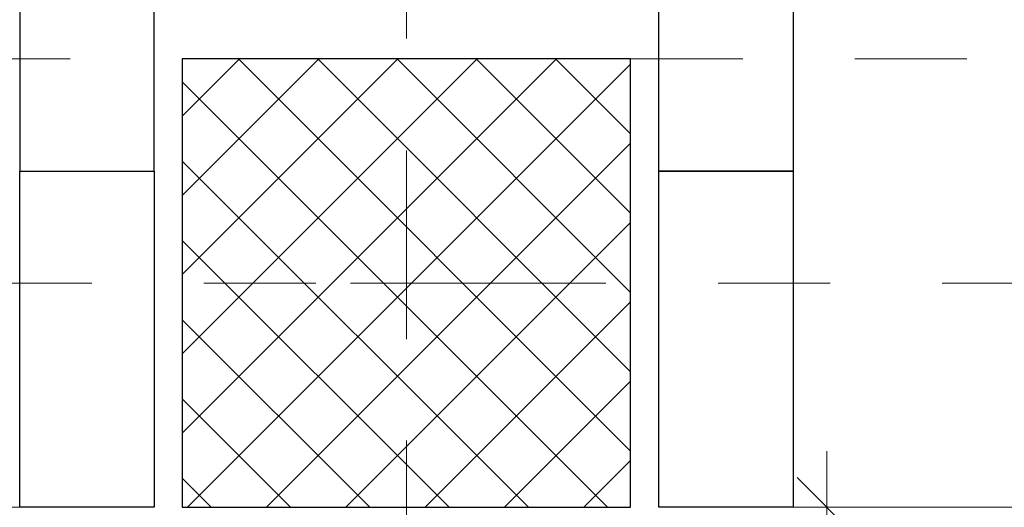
# Model space of a CAD drawing. Header units: metres. Extents: x -180 to 4, y -49 to 6.
# Tile 252 of 256: x -152.966 to -152.088, y -0.647 to -0.212. Entities that reach past the tile are written whole.
import ezdxf

# ---------------------------------------------------------------- set-up
doc = ezdxf.new("R2010")
doc.units = ezdxf.units.M
doc.header["$LTSCALE"] = 0.05
doc.header["$PDMODE"] = 1
doc.header["$PDSIZE"] = -2
for name, pattern in [('Linienart-20', [2.116531, 1.058062, -1.058469]), ('Linienart-34', [4.233, 2.116, -2.117]), ('Linienart-53', [5.291531, 3.175, -1.058062, 0.352704, -0.705764])]:
    doc.linetypes.add(name, pattern=pattern)
doc.layers.get('0').update_dxf_attribs({"lineweight": 25})
for name, color, linetype, lineweight, true_color in [('30 -33 Aussenwände- 3 Aussenstützen', 7, 'Continuous', 50, 0x0000dd), ('30 -33 Aussenwände- 7 Fassade_ Elemente', 7, 'Continuous', 9, 0x00aacc), ('30 -35 Decken- 1 Konstruktion-Träger- Stahlbeton', 7, 'Continuous', 13, 0x33aa00), ('70 -73 Bauteildarst.- 3 verdeckt 0.35', 4, 'Linienart-34', 35, 0x00ffff), ('70 -76 Bemaßung- 2 Allgemein', 7, 'Continuous', 5, 0x6666cc), ('CW-Unsichtbar', 7, 'Continuous', 9, 0x599559)]:
    doc.layers.add(name, color=color, linetype=linetype, lineweight=lineweight, true_color=true_color)
doc.layers.add('70 -71 Achsen- 1 Gebäudeachsen', color=7, linetype='Linienart-53', lineweight=18)
doc.layers.add('Keine', color=7, linetype='Continuous', lineweight=9)
doc.styles.add('Arial', font='arial.ttf')
doc.dimstyles.new('k+k 1_50', dxfattribs={"dimtxt": 0.100689, "dimasz": 0.05302, "dimexe": 0.05, "dimexo": 0.15, "dimgap": 0.01, "dimtad": 1, "dimdec": 3, "dimtxsty": 'Arial', "dimblk": 'VW_SLASH', "dimblk1": 'VW_SLASH', "dimblk2": 'VW_SLASH', "dimcen": 0, "dimdle": 0.05, "dimadec": 3, "dimazin": 0, "dimtfac": 0.75, "dimtdec": 3, "dimtix": 1, "dimtmove": 0, "dimatfit": 0, "dimldrblk": 'VW_SLASH-1', "dimfxl": 0.125, "dimfxlon": 1, "dimfrac": 2, "dimtolj": 1, "dimarcsym": 0})
doc.dimstyles.new('k+k_klein', dxfattribs={"dimtxt": 0.100689, "dimasz": 0.05302, "dimexe": 0.05, "dimexo": 0.15, "dimgap": 0.005, "dimtad": 1, "dimdec": 3, "dimtxsty": 'Arial', "dimblk": 'VW_SLASH-2', "dimblk1": 'VW_SLASH-2', "dimblk2": 'VW_SLASH-2', "dimcen": 0, "dimdle": 0.025, "dimadec": 3, "dimazin": 0, "dimtfac": 0.75, "dimtdec": 3, "dimtix": 1, "dimtmove": 0, "dimatfit": 0, "dimldrblk": 'VW_FILLEDARROW', "dimfxl": 0.1, "dimfxlon": 1, "dimfrac": 2, "dimtolj": 1, "dimarcsym": 0})

# ---------------------------------------------------------------- blocks, each defined once
blk = doc.blocks.new('Gruppe-3349')
at = {"color": 255, "linetype": 'Continuous', "lineweight": 9, "transparency": 33554687}
blk.add_wipeout([(-0.55, 0.035), (-0.55, -0.225), (0.55, -0.225), (0.55, 0.035)], dxfattribs=at).dxf.layer = '30 -33 Aussenwände- 7 Fassade_ Elemente'
at = {"layer": '30 -33 Aussenwände- 7 Fassade_ Elemente', "color": 7, "linetype": 'Continuous', "lineweight": 9, "transparency": 33554687, "flags": 128}
blk.add_lwpolyline([(-0.55, 0.035), (-0.55, -0.225), (0.55, -0.225), (0.55, 0.035)], dxfattribs=at)
blk = doc.blocks.new('Gruppe-3354')
at = {"layer": '30 -33 Aussenwände- 7 Fassade_ Elemente', "color": 7, "transparency": 33554687}
blk.add_blockref('Gruppe-3349', (0, 0), dxfattribs=at)
blk = doc.blocks.new('Fenster (2D)-132')
at = {"layer": 'CW-Unsichtbar', "linetype": 'Continuous', "lineweight": 5, "transparency": 33554687}
blk.add_point((-0.55, 0), dxfattribs=at)
at = {"layer": '30 -33 Aussenwände- 7 Fassade_ Elemente', "color": 0, "flags": 1}
for tag in ['instanceID', 'IFC_UUID']:
    blk.add_attdef(tag, (-152.26433, -0.44204), '', height=0.00018, dxfattribs=at)
at = {"layer": '30 -33 Aussenwände- 7 Fassade_ Elemente', "color": 7, "transparency": 33554687}
blk.add_blockref('Gruppe-3354', (0, 0), dxfattribs=at)
blk = doc.blocks.new('Gruppe-3424')
at = {"layer": '30 -33 Aussenwände- 7 Fassade_ Elemente'}
blk.add_blockref('Fenster (2D)-132', (-151.71433, -0.21704), dxfattribs=at)
at = {"color": 255}
blk.add_wipeout([(-152.621, 0.14996), (-145.021, 0.14996), (-145.021, -0.64704), (-152.621, -0.64704)], dxfattribs=at).dxf.layer = '30 -33 Aussenwände- 7 Fassade_ Elemente'
at = {"layer": '30 -33 Aussenwände- 7 Fassade_ Elemente'}
for p, q in [((-152.621, -0.39704), (-152.621, -0.49704)), ((-152.571, -0.44704), (-152.671, -0.44704))]:
    blk.add_line(p, q, dxfattribs=at)
at = {"color": 255}
blk.add_wipeout([(-152.396, -0.09204), (-152.396, -0.64704), (-145.246, -0.64704), (-145.246, -0.09204), (-145.091, -0.09204), (-145.091, 0.14996), (-152.551, 0.14996), (-152.551, -0.09204)], dxfattribs=at).dxf.layer = '30 -33 Aussenwände- 7 Fassade_ Elemente'
at = {"layer": '30 -33 Aussenwände- 7 Fassade_ Elemente', "flags": 128}
blk.add_lwpolyline([(-152.396, -0.09204), (-152.396, -0.64704), (-145.246, -0.64704), (-145.246, -0.09204), (-145.091, -0.09204), (-145.091, 0.14996), (-152.551, 0.14996), (-152.551, -0.09204)], close=True, dxfattribs=at)
at = {"color": 255, "lineweight": 25}
blk.add_wipeout([(-152.396, -0.34704), (-152.276, -0.34704), (-152.276, -0.64704), (-152.396, -0.64704)], dxfattribs=at).dxf.layer = '30 -33 Aussenwände- 7 Fassade_ Elemente'
at = {"layer": '30 -33 Aussenwände- 7 Fassade_ Elemente', "lineweight": 25, "flags": 128}
blk.add_lwpolyline([(-152.396, -0.34704), (-152.276, -0.34704), (-152.276, -0.64704), (-152.396, -0.64704)], close=True, dxfattribs=at)
at = {"color": 255, "lineweight": 25}
blk.add_wipeout([(-152.231, -0.05704), (-152.231, -0.09204), (-152.276, -0.09204), (-152.276, -0.34704), (-152.396, -0.34704), (-152.396, -0.05704)], dxfattribs=at).dxf.layer = '30 -33 Aussenwände- 7 Fassade_ Elemente'
at = {"layer": '30 -33 Aussenwände- 7 Fassade_ Elemente', "lineweight": 25, "flags": 128}
blk.add_lwpolyline([(-152.231, -0.05704), (-152.231, -0.09204), (-152.276, -0.09204), (-152.276, -0.34704), (-152.396, -0.34704), (-152.396, -0.05704)], close=True, dxfattribs=at)
blk = doc.blocks.new('Gruppe-3548')
at = {"color": 255}
blk.add_wipeout([(-152.621, 0.14996), (-160.221, 0.14996), (-160.221, -0.64704), (-152.621, -0.64704)], dxfattribs=at).dxf.layer = '30 -33 Aussenwände- 7 Fassade_ Elemente'
at = {"layer": '30 -33 Aussenwände- 7 Fassade_ Elemente'}
for p, q in [((-152.621, -0.39704), (-152.621, -0.49704)), ((-152.671, -0.44704), (-152.571, -0.44704))]:
    blk.add_line(p, q, dxfattribs=at)
at = {"color": 255}
blk.add_wipeout([(-152.846, -0.09204), (-152.846, -0.64704), (-159.996, -0.64704), (-159.996, -0.09204), (-160.151, -0.09204), (-160.151, 0.14996), (-152.691, 0.14996), (-152.691, -0.09204)], dxfattribs=at).dxf.layer = '30 -33 Aussenwände- 7 Fassade_ Elemente'
at = {"layer": '30 -33 Aussenwände- 7 Fassade_ Elemente', "flags": 128}
blk.add_lwpolyline([(-152.846, -0.09204), (-152.846, -0.64704), (-159.996, -0.64704), (-159.996, -0.09204), (-160.151, -0.09204), (-160.151, 0.14996), (-152.691, 0.14996), (-152.691, -0.09204)], close=True, dxfattribs=at)
at = {"color": 255, "lineweight": 25}
blk.add_wipeout([(-152.966, -0.34704), (-152.846, -0.34704), (-152.846, -0.64704), (-152.966, -0.64704)], dxfattribs=at).dxf.layer = '30 -33 Aussenwände- 7 Fassade_ Elemente'
at = {"layer": '30 -33 Aussenwände- 7 Fassade_ Elemente', "lineweight": 25, "flags": 128}
blk.add_lwpolyline([(-152.966, -0.34704), (-152.846, -0.34704), (-152.846, -0.64704), (-152.966, -0.64704)], close=True, dxfattribs=at)
at = {"color": 255, "lineweight": 25}
blk.add_wipeout([(-153.011, -0.05704), (-153.011, -0.09204), (-152.966, -0.09204), (-152.966, -0.34704), (-152.846, -0.34704), (-152.846, -0.05704)], dxfattribs=at).dxf.layer = '30 -33 Aussenwände- 7 Fassade_ Elemente'
at = {"layer": '30 -33 Aussenwände- 7 Fassade_ Elemente', "lineweight": 25, "flags": 128}
blk.add_lwpolyline([(-153.011, -0.05704), (-153.011, -0.09204), (-152.966, -0.09204), (-152.966, -0.34704), (-152.846, -0.34704), (-152.846, -0.05704)], close=True, dxfattribs=at)
blk = doc.blocks.new('Gruppe-9742')
at = {"layer": '30 -35 Decken- 1 Konstruktion-Träger- Stahlbeton', "color": 7, "linetype": 'Linienart-20', "lineweight": 13, "transparency": 33554687}
blk.add_line((-83.121, -0.24704), (-160.021, -0.24704), dxfattribs=at)
at = {"layer": '30 -35 Decken- 1 Konstruktion-Träger- Stahlbeton', "color": 0, "flags": 1}
for tag in ['instanceID', 'IFC_UUID']:
    blk.add_attdef(tag, (-160.021, -0.64704), '', height=0.00018, dxfattribs=at)
blk = doc.blocks.new('Gruppe-11135')
at = {"layer": '30 -33 Aussenwände- 3 Aussenstützen', "linetype": 'Continuous', "lineweight": 9, "transparency": 33554687}
for p, q in [((-152.621, -0.39704), (-152.621, -0.49704)), ((-152.671, -0.44704), (-152.571, -0.44704))]:
    blk.add_line(p, q, dxfattribs=at)
blk = doc.blocks.new('Gruppe-11136')
at = {"color": 255, "lineweight": 25, "transparency": 33554687}
blk.add_wipeout([(-152.421, -0.24704), (-152.821, -0.24704), (-152.821, -0.64704), (-152.421, -0.64704)], dxfattribs=at).dxf.layer = '30 -33 Aussenwände- 3 Aussenstützen'
at = {"layer": '30 -33 Aussenwände- 3 Aussenstützen', "linetype": 'Continuous', "lineweight": 9, "transparency": 33554687}
h = blk.add_hatch(dxfattribs=at)
h.set_pattern_fill('Beton 1mm SRF', style=0, pattern_type=2)
h.set_pattern_definition([(45, (0, 0), (0.03535534, -0.03535534), []), (-45, (0, 0), (0.03535534, 0.03535534), [])])
h.paths.add_polyline_path([(-152.421, -0.24704), (-152.821, -0.24704), (-152.821, -0.64704), (-152.421, -0.64704)])
at = {"layer": '30 -33 Aussenwände- 3 Aussenstützen', "lineweight": 25, "transparency": 33554687, "flags": 128}
blk.add_lwpolyline([(-152.421, -0.24704), (-152.821, -0.24704), (-152.821, -0.64704), (-152.421, -0.64704)], close=True, dxfattribs=at)
at = {"layer": '30 -33 Aussenwände- 3 Aussenstützen', "transparency": 33554687}
blk.add_blockref('Gruppe-11135', (0, 0), dxfattribs=at)
blk = doc.blocks.new('Gruppe-11137')
at = {"layer": '30 -33 Aussenwände- 3 Aussenstützen', "color": 7}
blk.add_blockref('Gruppe-11136', (0, 0), dxfattribs=at)
at = {"layer": '30 -33 Aussenwände- 3 Aussenstützen', "color": 0, "flags": 1}
for tag in ['instanceID', 'IFC_UUID']:
    blk.add_attdef(tag, (-152.821, -0.64704), '', height=0.00018, dxfattribs=at)
blk = doc.blocks.new('_01-OG1_Tragwerk (2D)')
at = {"layer": '70 -73 Bauteildarst.- 3 verdeckt 0.35', "color": 7}
blk.add_blockref('Gruppe-3424', (0, 0), dxfattribs=at)
blk.add_blockref('Gruppe-3548', (0, 0), dxfattribs=at)
at = {"layer": '30 -35 Decken- 1 Konstruktion-Träger- Stahlbeton'}
blk.add_blockref('Gruppe-9742', (0, 0), dxfattribs=at)
at = {"layer": '30 -33 Aussenwände- 3 Aussenstützen'}
blk.add_blockref('Gruppe-11137', (0, 0), dxfattribs=at)
blk = doc.blocks.new('VW_SLASH-2')
at = {"color": 0, "linetype": 'ByBlock', "lineweight": -2, "transparency": 16777216}
blk.add_line((0.472, 0), (-1, 0), dxfattribs=at)
at = {"color": 0, "lineweight": 5, "transparency": 16777216, "flags": 128}
blk.add_lwpolyline([(0.5, 0.5), (-0.5, -0.5)], dxfattribs=at)
blk = doc.blocks.new('*D16436')
at = {"layer": '70 -76 Bemaßung- 2 Allgemein', "color": 0, "lineweight": -2}
for p, q in [((-155.24933, 1.79996), (-155.24933, 1.94996)), ((-152.906, 1.79996), (-152.906, 1.94996)), ((-152.95902, 1.89996), (-155.19631, 1.89996))]:
    blk.add_line(p, q, dxfattribs=at)
at = {"layer": 'Defpoints', "color": 0}
for p in [(-155.24933, 1.89996), (-155.24933, -0.34704), (-152.906, -0.34704)]:
    blk.add_point(p, dxfattribs=at)
at = {"layer": '70 -76 Bemaßung- 2 Allgemein', "color": 0, "lineweight": -2, "xscale": 0.05302001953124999, "yscale": 0.05302001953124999, "zscale": 0.05302001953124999, "rotation": 180}
blk.add_blockref('VW_SLASH-2', (-155.24933, 1.89996), dxfattribs=at)
at = {"layer": '70 -76 Bemaßung- 2 Allgemein', "color": 0, "lineweight": -2, "xscale": 0.05302001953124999, "yscale": 0.05302001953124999, "zscale": 0.05302001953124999}
blk.add_blockref('VW_SLASH-2', (-152.906, 1.89996), dxfattribs=at)
at = {"layer": '70 -76 Bemaßung- 2 Allgemein', "color": 0, "insert": (-154.07767, 1.98806), "char_height": 0.1006887, "attachment_point": 5, "style": 'Arial'}
blk.add_mtext('\\A1;2,34\\S3^ ;', dxfattribs=at)
blk = doc.blocks.new('VW_FILLEDARROW')
at = {"linetype": 'Continuous', "lineweight": 0, "transparency": 16777216}
blk.add_hatch(color=0, dxfattribs=at).paths.add_polyline_path([(-2.829, 0.758), (0, 0), (-2.829, -0.758)])
at = {"color": 0, "lineweight": 5, "transparency": 16777216, "flags": 128}
blk.add_lwpolyline([(-2.829, 0.758), (0, 0), (-2.829, -0.758)], close=True, dxfattribs=at)
blk = doc.blocks.new('*D16437')
at = {"layer": '70 -76 Bemaßung- 2 Allgemein', "color": 0, "lineweight": -2}
for p, q in [((-152.906, 1.79996), (-152.906, 1.94996)), ((-152.691, 1.79996), (-152.691, 1.94996)), ((-152.95902, 1.89996), (-153.01204, 1.89996)), ((-152.691, 1.89996), (-152.906, 1.89996)), ((-152.63798, 1.89996), (-152.58496, 1.89996))]:
    blk.add_line(p, q, dxfattribs=at)
at = {"layer": 'Defpoints', "color": 0}
for p in [(-152.906, 1.89996), (-152.691, 0.14996), (-152.906, -0.34704)]:
    blk.add_point(p, dxfattribs=at)
at = {"layer": '70 -76 Bemaßung- 2 Allgemein', "color": 0, "lineweight": -2, "xscale": 0.05302001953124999, "yscale": 0.05302001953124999, "zscale": 0.05302001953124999}
blk.add_blockref('VW_SLASH-2', (-152.906, 1.89996), dxfattribs=at)
at = {"layer": '70 -76 Bemaßung- 2 Allgemein', "color": 0, "lineweight": -2, "xscale": 0.05302001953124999, "yscale": 0.05302001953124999, "zscale": 0.05302001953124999, "rotation": 180}
blk.add_blockref('VW_SLASH-2', (-152.691, 1.89996), dxfattribs=at)
at = {"layer": '70 -76 Bemaßung- 2 Allgemein', "color": 0, "insert": (-153.01497, 1.99092), "char_height": 0.1006887, "attachment_point": 5, "style": 'Arial'}
blk.add_mtext('\\A1;21\\S5^ ;', dxfattribs=at)
blk = doc.blocks.new('*D16440')
at = {"layer": '70 -76 Bemaßung- 2 Allgemein', "color": 0, "lineweight": -2}
for p, q in [((-152.551, 1.79996), (-152.551, 1.94996)), ((-152.336, 1.79996), (-152.336, 1.94996)), ((-152.60402, 1.89996), (-152.65704, 1.89996)), ((-152.336, 1.89996), (-152.551, 1.89996)), ((-152.28298, 1.89996), (-152.22996, 1.89996))]:
    blk.add_line(p, q, dxfattribs=at)
at = {"layer": 'Defpoints', "color": 0}
for p in [(-152.551, 1.89996), (-152.551, 0.14996), (-152.336, -0.34704)]:
    blk.add_point(p, dxfattribs=at)
at = {"layer": '70 -76 Bemaßung- 2 Allgemein', "color": 0, "lineweight": -2, "xscale": 0.05302001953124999, "yscale": 0.05302001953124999, "zscale": 0.05302001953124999}
blk.add_blockref('VW_SLASH-2', (-152.551, 1.89996), dxfattribs=at)
at = {"layer": '70 -76 Bemaßung- 2 Allgemein', "color": 0, "lineweight": -2, "xscale": 0.05302001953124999, "yscale": 0.05302001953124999, "zscale": 0.05302001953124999, "rotation": 180}
blk.add_blockref('VW_SLASH-2', (-152.336, 1.89996), dxfattribs=at)
at = {"layer": '70 -76 Bemaßung- 2 Allgemein', "color": 0, "insert": (-152.22, 1.99092), "char_height": 0.1006887, "attachment_point": 5, "style": 'Arial'}
blk.add_mtext('\\A1;21\\S5^ ;', dxfattribs=at)
blk = doc.blocks.new('*D16441')
at = {"layer": '70 -76 Bemaßung- 2 Allgemein', "color": 0, "lineweight": -2}
for p, q in [((-152.336, 1.79996), (-152.336, 1.94996)), ((-149.99267, 1.79996), (-149.99267, 1.94996)), ((-150.04569, 1.89996), (-152.28298, 1.89996))]:
    blk.add_line(p, q, dxfattribs=at)
at = {"layer": 'Defpoints', "color": 0}
for p in [(-152.336, 1.89996), (-152.336, -0.34704), (-149.99267, -0.34704)]:
    blk.add_point(p, dxfattribs=at)
at = {"layer": '70 -76 Bemaßung- 2 Allgemein', "color": 0, "lineweight": -2, "xscale": 0.05302001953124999, "yscale": 0.05302001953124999, "zscale": 0.05302001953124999, "rotation": 180}
blk.add_blockref('VW_SLASH-2', (-152.336, 1.89996), dxfattribs=at)
at = {"layer": '70 -76 Bemaßung- 2 Allgemein', "color": 0, "lineweight": -2, "xscale": 0.05302001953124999, "yscale": 0.05302001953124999, "zscale": 0.05302001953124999}
blk.add_blockref('VW_SLASH-2', (-149.99267, 1.89996), dxfattribs=at)
at = {"layer": '70 -76 Bemaßung- 2 Allgemein', "color": 0, "insert": (-151.16433, 1.98806), "char_height": 0.1006887, "attachment_point": 5, "style": 'Arial'}
blk.add_mtext('\\A1;2,34\\S3^ ;', dxfattribs=at)
blk = doc.blocks.new('VW_SLASH')
at = {"color": 0, "linetype": 'ByBlock', "lineweight": -2, "transparency": 16777216}
blk.add_line((0.943, 0), (-1, 0), dxfattribs=at)
at = {"color": 0, "lineweight": 20, "transparency": 16777216, "flags": 128}
blk.add_lwpolyline([(0.5, 0.5), (-0.5, -0.5)], dxfattribs=at)
blk = doc.blocks.new('*D18662')
at = {"layer": '70 -76 Bemaßung- 2 Allgemein', "color": 0, "lineweight": -2}
for p, q in [((-152.371, -0.64704), (-152.196, -0.64704)), ((-152.246, -1.35902), (-152.246, -0.70006)), ((-152.281, -1.41204), (-152.196, -1.41204))]:
    blk.add_line(p, q, dxfattribs=at)
at = {"layer": 'Defpoints', "color": 0}
for p in [(-152.546, -0.64704), (-152.246, -0.64704), (-152.431, -1.41204)]:
    blk.add_point(p, dxfattribs=at)
at = {"layer": '70 -76 Bemaßung- 2 Allgemein', "color": 0, "lineweight": -2, "xscale": 0.05302001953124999, "yscale": 0.05302001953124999, "zscale": 0.05302001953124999}
for p, rotation in [((-152.246, -0.64704), 90), ((-152.246, -1.41204), 270)]:
    blk.add_blockref('VW_SLASH', p, dxfattribs=dict(at, rotation=rotation))
at = {"layer": '70 -76 Bemaßung- 2 Allgemein', "color": 0, "insert": (-152.33696, -1.05601), "char_height": 0.1006887, "attachment_point": 5, "rotation": 90, "style": 'Arial'}
blk.add_mtext('\\A1;76\\S5^ ;', dxfattribs=at)
blk = doc.blocks.new('VW_SLASH-1')
at = {"color": 0, "linetype": 'ByBlock', "lineweight": -2, "transparency": 16777216}
blk.add_line((0.943, 0), (-1, 0), dxfattribs=at)
at = {"color": 0, "lineweight": 5, "transparency": 16777216, "flags": 128}
blk.add_lwpolyline([(0.5, 0.5), (-0.5, -0.5)], dxfattribs=at)
blk = doc.blocks.new('*D20300')
at = {"layer": '70 -76 Bemaßung- 2 Allgemein', "color": 0, "lineweight": -2}
for p, q in [((-152.421, -1.38704), (-152.421, -1.56204)), ((-151.83267, -1.38704), (-151.83267, -1.56204)), ((-151.88569, -1.51204), (-152.36798, -1.51204))]:
    blk.add_line(p, q, dxfattribs=at)
at = {"layer": 'Defpoints', "color": 0}
for p in [(-152.421, -0.64704), (-151.83267, -0.64704), (-152.421, -1.51204)]:
    blk.add_point(p, dxfattribs=at)
at = {"layer": '70 -76 Bemaßung- 2 Allgemein', "color": 0, "lineweight": -2, "xscale": 0.05302001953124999, "yscale": 0.05302001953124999, "zscale": 0.05302001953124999, "rotation": 180}
blk.add_blockref('VW_SLASH', (-152.421, -1.51204), dxfattribs=at)
at = {"layer": '70 -76 Bemaßung- 2 Allgemein', "color": 0, "lineweight": -2, "xscale": 0.05302001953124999, "yscale": 0.05302001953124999, "zscale": 0.05302001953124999}
blk.add_blockref('VW_SLASH', (-151.83267, -1.51204), dxfattribs=at)
at = {"layer": '70 -76 Bemaßung- 2 Allgemein', "color": 0, "insert": (-152.12683, -1.433), "char_height": 0.1006887, "attachment_point": 5, "style": 'Arial'}
blk.add_mtext('\\A1;58\\S8^ ;', dxfattribs=at)
blk = doc.blocks.new('_Achsen (3D)')
at = {"layer": '70 -71 Achsen- 1 Gebäudeachsen', "transparency": 33554687}
for p, q in [((-152.621, 3.79996), (-152.621, -46.17204)), ((-179.668, -0.44704), (3.826, -0.44704))]:
    blk.add_line(p, q, dxfattribs=at)
blk = doc.blocks.new('Gruppe-15262')
at = {"layer": '70 -76 Bemaßung- 2 Allgemein'}
for base, p1, p2, picture, middle in [((-152.906, 1.89996), (-152.691, 0.14996), (-152.906, -0.34704), '*D16437', (-153.01497, 1.99092)), ((-152.551, 1.89996), (-152.336, -0.34704), (-152.551, 0.14996), '*D16440', (-152.22, 1.99092))]:
    dim = blk.add_linear_dim(base=base, p1=p1, p2=p2, text='21\\S5^ ;', dimstyle='k+k_klein', override={"dimtxt": 0.100689, "dimgap": 0.01, "dimpost": '<>', "dimtxsty": 'Arial', "dimtix": 0, "dimtmove": 2}, dxfattribs=at)
    dim.commit()
    dim.dimension.update_dxf_attribs({"geometry": picture, "text_midpoint": middle, "dimtype": 160})
for base, p1, p2, picture, middle in [((-155.24933, 1.89996), (-152.906, -0.34704), (-155.24933, -0.34704), '*D16436', (-154.07767, 1.98806)), ((-152.336, 1.89996), (-149.99267, -0.34704), (-152.336, -0.34704), '*D16441', (-151.16433, 1.98806))]:
    dim = blk.add_linear_dim(base=base, p1=p1, p2=p2, text='2,34\\S3^ ;', dimstyle='k+k_klein', override={"dimtxt": 0.100689, "dimgap": 0.01, "dimpost": '<>', "dimtxsty": 'Arial', "dimtmove": 2}, dxfattribs=at)
    dim.commit()
    dim.dimension.update_dxf_attribs({"geometry": picture, "text_midpoint": middle})
blk = doc.blocks.new('Gruppe-15546')
at = {"layer": '70 -76 Bemaßung- 2 Allgemein'}
dim = blk.add_linear_dim(base=(-152.246, -0.64704), p1=(-152.431, -1.41204), p2=(-152.546, -0.64704), angle=270, text='76\\S5^ ;', dimstyle='k+k 1_50', override={"dimtxt": 0.100689, "dimgap": 0.01, "dimpost": '<>', "dimtxsty": 'Arial', "dimtmove": 2}, dxfattribs=at)
dim.commit()
dim.dimension.update_dxf_attribs({"geometry": '*D18662', "text_midpoint": (-152.33696, -1.05601), "dimtype": 160})
blk = doc.blocks.new('Gruppe-16679')
at = {"layer": '70 -76 Bemaßung- 2 Allgemein'}
dim = blk.add_linear_dim(base=(-152.421, -1.51204), p1=(-151.83267, -0.64704), p2=(-152.421, -0.64704), text='58\\S8^ ;', dimstyle='k+k 1_50', override={"dimtxt": 0.100689, "dimgap": 0.01, "dimpost": '<>', "dimtxsty": 'Arial', "dimtmove": 2}, dxfattribs=at)
dim.commit()
dim.dimension.update_dxf_attribs({"geometry": '*D20300', "text_midpoint": (-152.12683, -1.433)})
blk = doc.blocks.new('_OG1_2D Bemaßung_ Beschriftung (2D)')
at = {"layer": '70 -76 Bemaßung- 2 Allgemein'}
for name in ['Gruppe-15262', 'Gruppe-15546', 'Gruppe-16679']:
    blk.add_blockref(name, (0, 0), dxfattribs=at)

msp = doc.modelspace()

# ---------------------------------------------------------------- block references
at = {"layer": 'Keine', "color": 1}
msp.add_blockref('_01-OG1_Tragwerk (2D)', (0, 0), dxfattribs=at)

# ---------------------------------------------------------------- next in the draw order: block references
msp.add_blockref('_OG1_2D Bemaßung_ Beschriftung (2D)', (0, 0), dxfattribs=at)

# ---------------------------------------------------------------- next in the draw order: block references
msp.add_blockref('_Achsen (3D)', (0, 0), dxfattribs=at)

doc.saveas('drawing.dxf')
